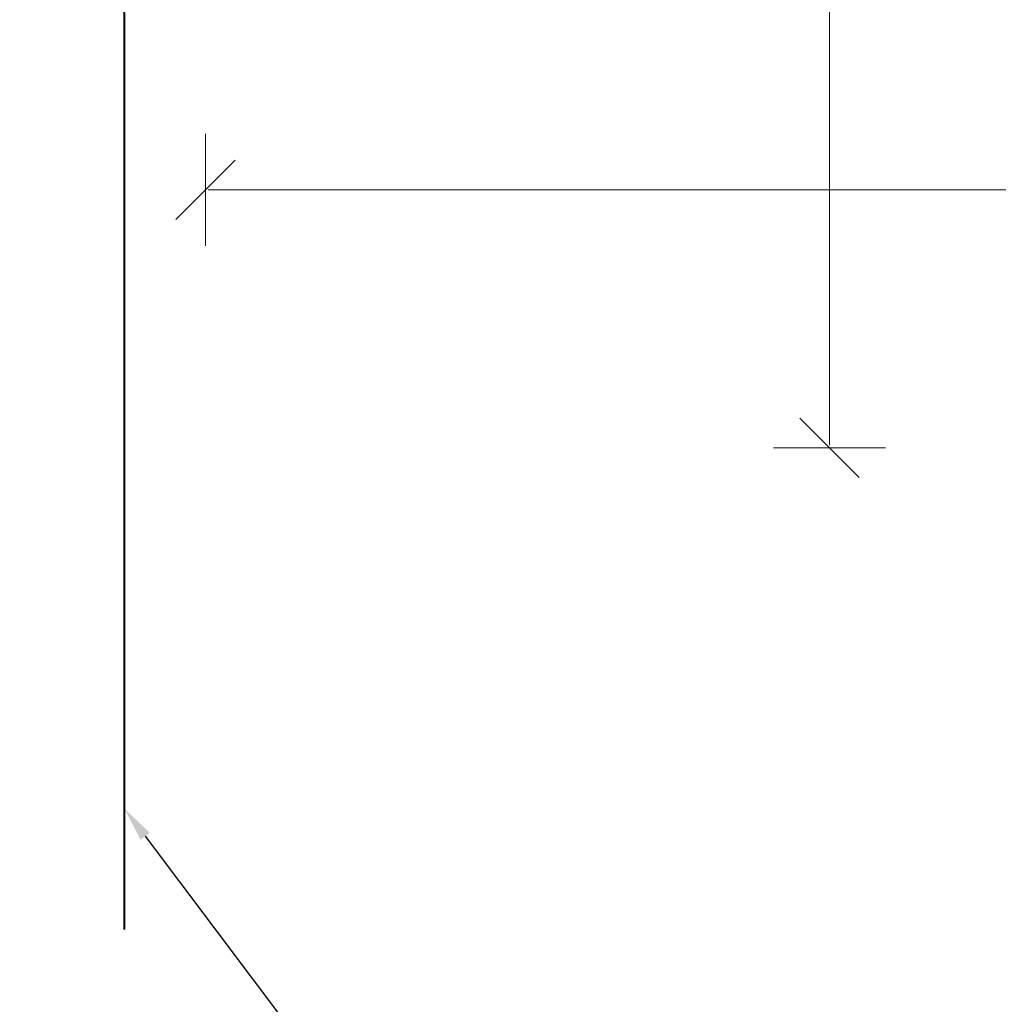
# Model space of a CAD drawing. Header units: millimetres. Extents: x -7955266 to 72030, y -46136 to 9299934.
# Tile 37 of 203: x -5185684 to -5182190, y 6613200 to 6616717. Entities that reach past the tile are written whole.
import ezdxf
from ezdxf import colors
from ezdxf.entities.mleader import LeaderData, LeaderLine
from ezdxf.enums import TextEntityAlignment as Align
from ezdxf.math import Vec2, Vec3

# ---------------------------------------------------------------- set-up
doc = ezdxf.new("R2010")
doc.units = ezdxf.units.MM
doc.header["$LTSCALE"] = 10
for name, color, linetype, lineweight in [('!XREF', 8, 'Continuous', 5), ('IE_OPIS', 7, 'Continuous', 20), ('IE_zwody', 140, 'Continuous', 40), ('XREF_E_PRZ24002_rzut dachu$0$0-DACH-ISTN', 8, 'Continuous', 5), ('XREF_E_PRZ24002_rzut dachu$0$DO-HALA-WYMIAR', 8, 'Continuous', 5)]:
    doc.layers.add(name, color=color, linetype=linetype, lineweight=lineweight)
doc.styles.add('ROMANS', font='romans.shx', dxfattribs={"width": 0.8})
doc.styles.add('XREF_E_PRZ24002_rzut dachu$0$CP_ATTR', font='ROMANS.SHX')
doc.styles.add('XREF_E_PRZ24002_rzut dachu$0$ROMANS', font='romans.shx', dxfattribs={"width": 0.8})
doc.dimstyles.new('XREF_E_PRZ24002_rzut dachu$0$STANDARD', dxfattribs={"dimscale": 1.4, "dimtxt": 21, "dimasz": 0.5, "dimexe": 0.2, "dimexo": 0.1, "dimgap": 6, "dimtad": 1, "dimdec": 1, "dimrnd": 0.5, "dimzin": 12, "dimdsep": 46, "dimtxsty": 'XREF_E_PRZ24002_rzut dachu$0$ROMANS', "dimblk1": 'XREF_E_PRZ24002_rzut dachu$0$Q', "dimblk2": 'XREF_E_PRZ24002_rzut dachu$0$Q', "dimsah": 1, "dimcen": 0.5, "dimse1": 1, "dimse2": 1, "dimclrd": 8, "dimclre": 8, "dimclrt": 7, "dimadec": 0, "dimazin": 0, "dimtfac": 1, "dimtdec": 1, "dimtix": 1, "dimtmove": 2, "dimatfit": 3, "dimldrblk": 'XREF_E_PRZ24002_rzut dachu$0$Q', "dimfxl": 1, "dimtolj": 1, "dimtzin": 12, "dimarcsym": 0})

# ---------------------------------------------------------------- blocks, each defined once
blk = doc.blocks.new('XREF_E_PRZ24002_rzut dachu$0$Q')
for p, q in [((0, 19.99999999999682), (0, -20.00000000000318)), ((10.60660171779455, 10.60660171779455), (-10.60660171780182, -10.60660171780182))]:
    blk.add_line(p, q)
blk = doc.blocks.new('*D287')
at = {"layer": 'XREF_E_PRZ24002_rzut dachu$0$DO-HALA-WYMIAR', "color": 8, "lineweight": -2, "transparency": 16777216}
blk.add_line((-268531.6826345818, 266529.4935040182), (-276811.6823537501, 266529.4935040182), dxfattribs=at)
at = {"layer": 'XREF_E_PRZ24002_rzut dachu$0$DO-HALA-WYMIAR', "color": 8, "linetype": 'ByBlock', "lineweight": -2, "transparency": 16777216, "rotation": 180}
blk.add_blockref('XREF_E_PRZ24002_rzut dachu$0$Q', (-276812.6823537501, 266529.4935040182), dxfattribs=at)
at = {"layer": 'XREF_E_PRZ24002_rzut dachu$0$DO-HALA-WYMIAR', "color": 8, "linetype": 'ByBlock', "lineweight": -2, "transparency": 16777216}
blk.add_blockref('XREF_E_PRZ24002_rzut dachu$0$Q', (-268530.6826345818, 266529.4935040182), dxfattribs=at)
at = {"layer": 'XREF_E_PRZ24002_rzut dachu$0$DO-HALA-WYMIAR', "color": 7, "transparency": 16777216, "insert": (-272549.582252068, 266562.4935040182), "char_height": 42, "attachment_point": 5, "style": 'XREF_E_PRZ24002_rzut dachu$0$ROMANS'}
blk.add_mtext('\\A1;8282', dxfattribs=at)
blk = doc.blocks.new('*D290')
at = {"layer": 'XREF_E_PRZ24002_rzut dachu$0$DO-HALA-WYMIAR', "color": 8, "lineweight": -2, "transparency": 16777216}
blk.add_line((-276589.7886572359, 266438.3303793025), (-276589.7886572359, 267592.2529676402), dxfattribs=at)
at = {"layer": 'XREF_E_PRZ24002_rzut dachu$0$DO-HALA-WYMIAR', "color": 8, "linetype": 'ByBlock', "lineweight": -2, "transparency": 16777216}
for p, rotation in [((-276589.7886572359, 267593.2529676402), 90), ((-276589.7886572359, 266437.3303793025), 270)]:
    blk.add_blockref('XREF_E_PRZ24002_rzut dachu$0$Q', p, dxfattribs=dict(at, rotation=rotation))
at = {"layer": 'XREF_E_PRZ24002_rzut dachu$0$DO-HALA-WYMIAR', "color": 7, "transparency": 16777216, "insert": (-276622.7886572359, 267015.2916734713), "char_height": 42, "attachment_point": 5, "rotation": 90, "style": 'XREF_E_PRZ24002_rzut dachu$0$ROMANS'}
blk.add_mtext('\\A1;1156', dxfattribs=at)
blk = doc.blocks.new('XREF_E_PRZ24002_rzut dachu')
at = {"layer": 'XREF_E_PRZ24002_rzut dachu$0$0-DACH-ISTN', "linetype": 'ByBlock', "style": 'XREF_E_PRZ24002_rzut dachu$0$CP_ATTR', "flags": 9}
for tag, p, height, width in [('ARTICLE', (-279398.180961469, 267206.1877945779), 0.01000000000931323, 2.430115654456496), ('OTHER', (-279398.180961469, 267206.1877945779), 0.01000000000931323, 2.430115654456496), ('PRODUCER', (-279398.180961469, 267206.1877945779), 0.01000000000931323, 2.430115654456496), ('PRODUCT-TYPE', (-279398.180961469, 267206.1877945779), 0.01000000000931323, 2.430115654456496), ('FLOW', (-279398.180961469, 267206.1877945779), 0.01000000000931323, 2.430115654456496), ('NAME', (-279398.180961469, 267206.1877945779), 0.01000000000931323, 2.430115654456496), ('ARTICLE', (-279644.0530858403, 267204.1877945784), 0.01000000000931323, 3.078589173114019), ('OTHER', (-279644.0530858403, 267204.1877945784), 0.01000000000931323, 3.078589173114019), ('PRODUCER', (-279644.0530858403, 267204.1877945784), 0.01000000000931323, 3.078589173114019), ('PRODUCT-TYPE', (-279644.0530858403, 267204.1877945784), 0.01000000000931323, 3.078589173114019), ('FLOW', (-279644.0530858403, 267204.1877945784), 0.01000000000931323, 3.078589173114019), ('NAME', (-279644.0530858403, 267204.1877945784), 0.01000000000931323, 3.078589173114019), ('ARTICLE', (-279880.8174823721, 267079.3296396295), 0.01000000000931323, 0.5206439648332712), ('OTHER', (-279880.8174823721, 267079.3296396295), 0.01000000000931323, 0.5206439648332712), ('PRODUCER', (-279880.8174823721, 267079.3296396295), 0.01000000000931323, 0.5206439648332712), ('PRODUCT-TYPE', (-279880.8174823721, 267079.3296396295), 0.01000000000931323, 0.5206439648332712), ('FLOW', (-279880.8174823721, 267079.3296396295), 0.01000000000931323, 0.5206439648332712), ('NAME', (-279880.8174823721, 267079.3296396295), 0.01000000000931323, 0.5206439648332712), ('ARTICLE', (-279828.7530858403, 267079.3296396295), 0.0001000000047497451, 0.9999999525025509), ('OTHER', (-279828.7530858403, 267079.3296396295), 0.0001000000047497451, 0.9999999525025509), ('PRODUCER', (-279828.7530858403, 267079.3296396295), 0.0001000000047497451, 0.9999999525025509), ('PRODUCT-TYPE', (-279828.7530858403, 267079.3296396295), 0.0001000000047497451, 0.9999999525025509), ('FLOW', (-279828.7530858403, 267079.3296396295), 0.0001000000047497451, 0.9999999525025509), ('NAME', (-279828.7530858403, 267079.3296396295), 0.0001000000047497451, 0.9999999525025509), ('ARTICLE', (-279558.1809614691, 266590.1117869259), 0.0001000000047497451, 0.9999999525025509), ('OTHER', (-279558.1809614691, 266590.1117869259), 0.0001000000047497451, 0.9999999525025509), ('PRODUCER', (-279558.1809614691, 266590.1117869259), 0.0001000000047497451, 0.9999999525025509), ('PRODUCT-TYPE', (-279558.1809614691, 266590.1117869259), 0.0001000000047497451, 0.9999999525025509), ('FLOW', (-279558.1809614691, 266590.1117869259), 0.0001000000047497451, 0.9999999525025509), ('NAME', (-279558.1809614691, 266590.1117869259), 0.0001000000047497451, 0.9999999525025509), ('ARTICLE', (-280739.2665486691, 251288.9125331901), 0.0001000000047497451, 0.9999999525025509), ('OTHER', (-280739.2665486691, 251288.9125331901), 0.0001000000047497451, 0.9999999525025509), ('PRODUCER', (-280739.2665486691, 251288.9125331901), 0.0001000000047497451, 0.9999999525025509), ('PRODUCT-TYPE', (-280739.2665486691, 251288.9125331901), 0.0001000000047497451, 0.9999999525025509), ('FLOW', (-280739.2665486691, 251288.9125331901), 0.0001000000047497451, 0.9999999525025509), ('NAME', (-280739.2665486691, 251288.9125331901), 0.0001000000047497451, 0.9999999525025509), ('ARTICLE', (-280605.6504863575, 251288.9125333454), 0.0001000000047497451, 0.9999999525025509), ('OTHER', (-280605.6504863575, 251288.9125333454), 0.0001000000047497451, 0.9999999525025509), ('PRODUCER', (-280605.6504863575, 251288.9125333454), 0.0001000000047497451, 0.9999999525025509), ('PRODUCT-TYPE', (-280605.6504863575, 251288.9125333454), 0.0001000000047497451, 0.9999999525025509), ('FLOW', (-280605.6504863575, 251288.9125333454), 0.0001000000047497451, 0.9999999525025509), ('NAME', (-280605.6504863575, 251288.9125333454), 0.0001000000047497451, 0.9999999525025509), ('ARTICLE', (-279957.3813551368, 251288.9125333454), 0.0001000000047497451, 0.9999999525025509), ('OTHER', (-279957.3813551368, 251288.9125333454), 0.0001000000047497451, 0.9999999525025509), ('PRODUCER', (-279957.3813551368, 251288.9125333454), 0.0001000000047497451, 0.9999999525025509), ('PRODUCT-TYPE', (-279957.3813551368, 251288.9125333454), 0.0001000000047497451, 0.9999999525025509), ('FLOW', (-279957.3813551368, 251288.9125333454), 0.0001000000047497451, 0.9999999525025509), ('NAME', (-279957.3813551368, 251288.9125333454), 0.0001000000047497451, 0.9999999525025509)]:
    blk.add_attdef(tag, p, '', height=height, dxfattribs=dict(at, width=width))
for tag, p, height, rotation, width in [('PRODUCT-TYPE', (-279015.1693957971, 267206.1877945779), 0.0001000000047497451, 180, 0.9999999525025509), ('PRODUCER', (-279015.1693957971, 267206.1877945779), 0.0001000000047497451, 180, 0.9999999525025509), ('ARTICLE', (-279015.1693957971, 267206.1877945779), 0.0001000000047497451, 180, 0.9999999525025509), ('OTHER', (-279015.1693957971, 267206.1877945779), 0.0001000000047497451, 180, 0.9999999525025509), ('FLOW', (-279015.1693957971, 267206.1877945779), 0.0001000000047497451, 180, 0.9999999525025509), ('NAME', (-279015.1693957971, 267206.1877945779), 0.0001000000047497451, 180, 0.9999999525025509), ('PRODUCT-TYPE', (-278926.2246551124, 267206.1877945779), 0.01500000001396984, 180, 0.5929649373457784), ('PRODUCER', (-278926.2246551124, 267206.1877945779), 0.01500000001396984, 180, 0.5929649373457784), ('ARTICLE', (-278926.2246551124, 267206.1877945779), 0.01500000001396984, 180, 0.5929649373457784), ('OTHER', (-278926.2246551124, 267206.1877945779), 0.01500000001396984, 180, 0.5929649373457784), ('FLOW', (-278926.2246551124, 267206.1877945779), 0.01500000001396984, 180, 0.5929649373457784), ('NAME', (-278926.2246551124, 267206.1877945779), 0.01500000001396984, 180, 0.5929649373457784), ('PRODUCT-TYPE', (-279196.1941682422, 267204.1877945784), 0.0001000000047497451, 180, 0.9999999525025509), ('PRODUCER', (-279196.1941682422, 267204.1877945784), 0.0001000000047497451, 180, 0.9999999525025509), ('ARTICLE', (-279196.1941682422, 267204.1877945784), 0.0001000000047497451, 180, 0.9999999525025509), ('OTHER', (-279196.1941682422, 267204.1877945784), 0.0001000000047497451, 180, 0.9999999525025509), ('FLOW', (-279196.1941682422, 267204.1877945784), 0.0001000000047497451, 180, 0.9999999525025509), ('NAME', (-279196.1941682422, 267204.1877945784), 0.0001000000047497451, 180, 0.9999999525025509), ('PRODUCT-TYPE', (-279109.0746550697, 267204.1877945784), 0.01500000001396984, 180, 0.580796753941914), ('PRODUCER', (-279109.0746550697, 267204.1877945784), 0.01500000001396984, 180, 0.580796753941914), ('ARTICLE', (-279109.0746550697, 267204.1877945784), 0.01500000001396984, 180, 0.580796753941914), ('OTHER', (-279109.0746550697, 267204.1877945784), 0.01500000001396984, 180, 0.580796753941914), ('FLOW', (-279109.0746550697, 267204.1877945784), 0.01500000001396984, 180, 0.580796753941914), ('NAME', (-279109.0746550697, 267204.1877945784), 0.01500000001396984, 180, 0.580796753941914), ('PRODUCT-TYPE', (-281343.2630320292, 251313.1625331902), 0.0001000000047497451, 180, 0.9999999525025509), ('PRODUCER', (-281343.2630320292, 251313.1625331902), 0.0001000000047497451, 180, 0.9999999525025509), ('ARTICLE', (-281343.2630320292, 251313.1625331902), 0.0001000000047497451, 180, 0.9999999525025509), ('OTHER', (-281343.2630320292, 251313.1625331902), 0.0001000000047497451, 180, 0.9999999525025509), ('FLOW', (-281343.2630320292, 251313.1625331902), 0.0001000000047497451, 180, 0.9999999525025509), ('NAME', (-281343.2630320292, 251313.1625331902), 0.0001000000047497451, 180, 0.9999999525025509), ('PRODUCT-TYPE', (-281440.062336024, 251297.5069951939), 9.999998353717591e-05, 135, 1.000000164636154), ('PRODUCER', (-281440.062336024, 251297.5069951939), 9.999998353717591e-05, 135, 1.000000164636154), ('ARTICLE', (-281440.062336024, 251297.5069951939), 9.999998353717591e-05, 135, 1.000000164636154), ('OTHER', (-281440.062336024, 251297.5069951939), 9.999998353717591e-05, 135, 1.000000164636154), ('FLOW', (-281440.062336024, 251297.5069951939), 9.999998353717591e-05, 135, 1.000000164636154), ('NAME', (-281440.062336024, 251297.5069951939), 9.999998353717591e-05, 135, 1.000000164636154), ('PRODUCT-TYPE', (-281127.8785464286, 251288.9125331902), 0.0001000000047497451, 180, 0.9999999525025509), ('PRODUCER', (-281127.8785464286, 251288.9125331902), 0.0001000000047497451, 180, 0.9999999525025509), ('ARTICLE', (-281127.8785464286, 251288.9125331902), 0.0001000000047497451, 180, 0.9999999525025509), ('OTHER', (-281127.8785464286, 251288.9125331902), 0.0001000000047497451, 180, 0.9999999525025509), ('FLOW', (-281127.8785464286, 251288.9125331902), 0.0001000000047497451, 180, 0.9999999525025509), ('NAME', (-281127.8785464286, 251288.9125331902), 0.0001000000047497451, 180, 0.9999999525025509), ('ARTICLE', (-281411.2902044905, 251268.7348636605), 9.999998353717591e-05, 315, 1.000000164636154), ('NAME', (-281411.2902044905, 251268.7348636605), 9.999998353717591e-05, 315, 1.000000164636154), ('PRODUCER', (-281411.2902044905, 251268.7348636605), 9.999998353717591e-05, 315, 1.000000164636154), ('PRODUCT-TYPE', (-281411.2902044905, 251268.7348636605), 9.999998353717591e-05, 315, 1.000000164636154), ('FLOW', (-281411.2902044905, 251268.7348636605), 9.999998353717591e-05, 315, 1.000000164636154), ('OTHER', (-281411.2902044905, 251268.7348636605), 9.999998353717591e-05, 315, 1.000000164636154)]:
    blk.add_attdef(tag, p, '', height=height, rotation=rotation, dxfattribs=dict(at, width=width))
at = {"layer": 'XREF_E_PRZ24002_rzut dachu$0$0-DACH-ISTN', "linetype": 'ByBlock', "style": 'XREF_E_PRZ24002_rzut dachu$0$CP_ATTR', "text_generation_flag": 4, "width": 0.9999999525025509, "flags": 9}
for tag, p, rotation in [('PRODUCT-TYPE', (-279463.180961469, 267141.1877945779), 90), ('PRODUCER', (-279463.180961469, 267141.1877945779), 90), ('ARTICLE', (-279463.180961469, 267141.1877945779), 90), ('OTHER', (-279463.180961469, 267141.1877945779), 90), ('FLOW', (-279463.180961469, 267141.1877945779), 90), ('NAME', (-279463.180961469, 267141.1877945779), 90), ('PRODUCT-TYPE', (-281127.8785464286, 251288.9125331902), 180), ('PRODUCER', (-281127.8785464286, 251288.9125331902), 180), ('ARTICLE', (-281127.8785464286, 251288.9125331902), 180), ('OTHER', (-281127.8785464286, 251288.9125331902), 180), ('FLOW', (-281127.8785464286, 251288.9125331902), 180), ('NAME', (-281127.8785464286, 251288.9125331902), 180)]:
    blk.add_attdef(tag, p, '', height=0.0001000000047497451, rotation=rotation, dxfattribs=at)
at = {"layer": 'XREF_E_PRZ24002_rzut dachu$0$0-DACH-ISTN', "linetype": 'ByBlock', "style": 'XREF_E_PRZ24002_rzut dachu$0$CP_ATTR', "flags": 9}
for tag, p, height, rotation in [('PRODUCT-TYPE', (-279586.6821856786, 266526.1853309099), 0.002500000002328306, 180), ('PRODUCER', (-279586.6821856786, 266526.1853309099), 0.002500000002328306, 180), ('ARTICLE', (-279586.6821856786, 266526.1853309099), 0.002500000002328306, 180), ('OTHER', (-279586.6821856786, 266526.1853309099), 0.002500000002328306, 180), ('FLOW', (-279586.6821856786, 266526.1853309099), 0.002500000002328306, 180), ('NAME', (-279586.6821856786, 266526.1853309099), 0.002500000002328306, 180), ('ARTICLE', (-281440.062336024, 251297.5069951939), 0.0001, 315), ('NAME', (-281440.062336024, 251297.5069951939), 0.0001, 315), ('PRODUCER', (-281440.062336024, 251297.5069951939), 0.0001, 315), ('PRODUCT-TYPE', (-281440.062336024, 251297.5069951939), 0.0001, 315), ('FLOW', (-281440.062336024, 251297.5069951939), 0.0001, 315), ('OTHER', (-281440.062336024, 251297.5069951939), 0.0001, 315), ('PRODUCT-TYPE', (-281117.0976194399, 251288.9125331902), 0.0001, 180), ('PRODUCER', (-281117.0976194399, 251288.9125331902), 0.0001, 180), ('ARTICLE', (-281117.0976194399, 251288.9125331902), 0.0001, 180), ('OTHER', (-281117.0976194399, 251288.9125331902), 0.0001, 180), ('FLOW', (-281117.0976194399, 251288.9125331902), 0.0001, 180), ('NAME', (-281117.0976194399, 251288.9125331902), 0.0001, 180), ('PRODUCT-TYPE', (-280739.2665486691, 251288.9125331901), 0.0001, 180), ('PRODUCER', (-280739.2665486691, 251288.9125331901), 0.0001, 180), ('ARTICLE', (-280739.2665486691, 251288.9125331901), 0.0001, 180), ('OTHER', (-280739.2665486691, 251288.9125331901), 0.0001, 180), ('FLOW', (-280739.2665486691, 251288.9125331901), 0.0001, 180), ('NAME', (-280739.2665486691, 251288.9125331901), 0.0001, 180), ('PRODUCT-TYPE', (-279957.3813551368, 251288.9125333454), 0.0001, 180), ('PRODUCER', (-279957.3813551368, 251288.9125333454), 0.0001, 180), ('ARTICLE', (-279957.3813551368, 251288.9125333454), 0.0001, 180), ('OTHER', (-279957.3813551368, 251288.9125333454), 0.0001, 180), ('FLOW', (-279957.3813551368, 251288.9125333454), 0.0001, 180), ('NAME', (-279957.3813551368, 251288.9125333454), 0.0001, 180)]:
    blk.add_attdef(tag, p, '', height=height, rotation=rotation, dxfattribs=at)
at = {"layer": 'XREF_E_PRZ24002_rzut dachu$0$0-DACH-ISTN', "linetype": 'ByBlock', "style": 'XREF_E_PRZ24002_rzut dachu$0$CP_ATTR'}
for tag, p, height, flags in [('VAL', (-281520.0315226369, 251451.2538443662), 5e-05, 1), ('TEMPERATURE', (-281520.031525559, 251451.253674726), 5e-05, 1), ('CHARACTER', (-281520.031525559, 251451.2537214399), 5e-05, 1), ('ORDER-NO', (-281520.031525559, 251451.2535455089), 5e-05, 1), ('FLOW', (-281520.031525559, 251451.2537610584), 5e-05, 1), ('NUMBER', (-281520.031525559, 251451.2536351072), 5e-05, 1), ('PRODUCT-TYPE', (-281520.031525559, 251451.2535913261), 5e-05, 1), ('NAME', (-281520.0315226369, 251451.2537995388), 5e-05, 1), ('H', (-281520.0313761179, 251451.2537995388), 5e-05, 1), ('PRODUCER', (-281520.0313379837, 251451.2537610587), 5e-05, 1), ('PN', (-281520.0313331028, 251451.2537995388), 5e-05, 1), ('VOLTAGE', (-281520.0312765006, 251451.253632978), 5e-05, 1), ('ARTICLE', (-281520.0312587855, 251451.2538079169), 5e-05, 1), ('WEIGHT', (-281520.0312379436, 251451.2537194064), 5e-05, 1), ('GROUP', (-281520.0312306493, 251451.2536756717), 5e-05, 1), ('POWER', (-281520.0312296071, 251451.2535403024), 5e-05, 1), ('DN', (-281520.0311316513, 251451.2535850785), 5e-05, 1), ('ARTICLE', (-281343.2630320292, 251313.1625331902), 0.0001, 9), ('OTHER', (-281343.2630320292, 251313.1625331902), 0.0001, 9), ('PRODUCER', (-281343.2630320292, 251313.1625331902), 0.0001, 9), ('PRODUCT-TYPE', (-281343.2630320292, 251313.1625331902), 0.0001, 9), ('FLOW', (-281343.2630320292, 251313.1625331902), 0.0001, 9), ('NAME', (-281343.2630320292, 251313.1625331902), 0.0001, 9), ('ARTICLE', (-281127.8785464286, 251288.9125331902), 0.0001, 9), ('OTHER', (-281127.8785464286, 251288.9125331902), 0.0001, 9), ('PRODUCER', (-281127.8785464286, 251288.9125331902), 0.0001, 9), ('PRODUCT-TYPE', (-281127.8785464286, 251288.9125331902), 0.0001, 9), ('FLOW', (-281127.8785464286, 251288.9125331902), 0.0001, 9), ('NAME', (-281127.8785464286, 251288.9125331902), 0.0001, 9), ('ARTICLE', (-280750.0474756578, 251288.9125331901), 0.0001, 9), ('OTHER', (-280750.0474756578, 251288.9125331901), 0.0001, 9), ('PRODUCER', (-280750.0474756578, 251288.9125331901), 0.0001, 9), ('PRODUCT-TYPE', (-280750.0474756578, 251288.9125331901), 0.0001, 9), ('FLOW', (-280750.0474756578, 251288.9125331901), 0.0001, 9), ('NAME', (-280750.0474756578, 251288.9125331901), 0.0001, 9), ('ARTICLE', (-280647.2665486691, 251288.9125333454), 0.0001, 9), ('OTHER', (-280647.2665486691, 251288.9125333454), 0.0001, 9), ('PRODUCER', (-280647.2665486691, 251288.9125333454), 0.0001, 9), ('PRODUCT-TYPE', (-280647.2665486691, 251288.9125333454), 0.0001, 9), ('FLOW', (-280647.2665486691, 251288.9125333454), 0.0001, 9), ('NAME', (-280647.2665486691, 251288.9125333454), 0.0001, 9), ('ARTICLE', (-281393.6125349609, 251261.4125331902), 0.0001, 9), ('OTHER', (-281393.6125349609, 251261.4125331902), 0.0001, 9), ('PRODUCER', (-281393.6125349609, 251261.4125331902), 0.0001, 9), ('PRODUCT-TYPE', (-281393.6125349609, 251261.4125331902), 0.0001, 9), ('FLOW', (-281393.6125349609, 251261.4125331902), 0.0001, 9), ('NAME', (-281393.6125349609, 251261.4125331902), 0.0001, 9), ('TEMPERATURE', (-281345.5026831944, 250753.9796502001), 5e-05, 1), ('VAL', (-281345.5026802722, 250753.9798198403), 5e-05, 1), ('CHARACTER', (-281345.5026831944, 250753.979696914), 5e-05, 1), ('ORDER-NO', (-281345.5026831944, 250753.979520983), 5e-05, 1), ('FLOW', (-281345.5026831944, 250753.9797365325), 5e-05, 1), ('NUMBER', (-281345.5026831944, 250753.9796105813), 5e-05, 1), ('PRODUCT-TYPE', (-281345.5026831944, 250753.9795668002), 5e-05, 1), ('NAME', (-281345.5026802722, 250753.9797750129), 5e-05, 1), ('H', (-281345.5025337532, 250753.9797750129), 5e-05, 1), ('PRODUCER', (-281345.5024956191, 250753.9797365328), 5e-05, 1), ('PN', (-281345.5024907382, 250753.9797750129), 5e-05, 1), ('VOLTAGE', (-281345.5024341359, 250753.9796084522), 5e-05, 1), ('ARTICLE', (-281345.5024164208, 250753.979783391), 5e-05, 1), ('WEIGHT', (-281345.502395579, 250753.9796948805), 5e-05, 1), ('GROUP', (-281345.5023882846, 250753.9796511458), 5e-05, 1), ('POWER', (-281345.5023872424, 250753.9795157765), 5e-05, 1), ('DN', (-281345.5022892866, 250753.9795605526), 5e-05, 1)]:
    blk.add_attdef(tag, p, '', height=height, dxfattribs=dict(at, flags=flags))
at = {"layer": 'XREF_E_PRZ24002_rzut dachu$0$0-DACH-ISTN', "linetype": 'ByBlock', "style": 'XREF_E_PRZ24002_rzut dachu$0$CP_ATTR', "text_generation_flag": 4, "width": 0.9999999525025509, "flags": 9}
for tag in ['ARTICLE', 'OTHER', 'PRODUCER', 'PRODUCT-TYPE', 'FLOW', 'NAME']:
    blk.add_attdef(tag, (-280739.2665486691, 251288.9125331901), '', height=0.0001000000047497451, dxfattribs=at)
at = {"layer": 'XREF_E_PRZ24002_rzut dachu$0$0-DACH-ISTN', "linetype": 'ByBlock', "style": 'XREF_E_PRZ24002_rzut dachu$0$CP_ATTR', "flags": 9}
for tag, p in [('ORDER-NO', (-280584.3265687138, 251288.164607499)), ('PRODUCER', (-280584.3261833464, 251288.1600992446)), ('GROUP', (-280584.325503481, 251288.175978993)), ('PRODUCT-TYPE', (-280584.3255588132, 251288.1688363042)), ('ARTICLE', (-280584.3252772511, 251288.172336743)), ('NUMBER', (-280584.3250538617, 251288.1795038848)), ('NAME', (-280584.3246751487, 251288.1836389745)), ('TEMPERATURE', (-280584.3145761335, 251288.183491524)), ('FLOW', (-280584.3121592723, 251288.1757186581)), ('CHARACTER', (-280584.3112939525, 251288.172636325)), ('VOLTAGE', (-280584.3065077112, 251288.1607085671)), ('POWER', (-280584.3058639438, 251288.164694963)), ('OTHER', (-280584.3046278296, 251288.179787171)), ('DN', (-280584.2994389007, 251288.1689706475)), ('PN', (-280584.2991510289, 251288.1761193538))]:
    blk.add_attdef(tag, text='', height=0.002, dxfattribs=at).set_placement(p, align=Align.MIDDLE_LEFT)
for tag, height, width, p in [('ORDER-NO', 0.001574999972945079, 1.000000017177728, (-279928.7762760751, 251288.3235417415)), ('PRODUCER', 0.00157500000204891, 0.999999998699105, (-279928.775972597, 251288.3199914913)), ('GROUP', 0.00157500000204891, 0.999999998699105, (-279928.775437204, 251288.332496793)), ('PRODUCT-TYPE', 0.00157500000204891, 0.999999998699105, (-279928.7754807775, 251288.3268719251)), ('ARTICLE', 0.00157500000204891, 0.999999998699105, (-279928.7752590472, 251288.3296285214)), ('NUMBER', 0.00157500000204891, 0.999999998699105, (-279928.7750831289, 251288.3352726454)), ('NAME', 0.00157500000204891, 0.999999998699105, (-279928.7747848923, 251288.3385290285)), ('TEMPERATURE', 0.00157500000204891, 0.999999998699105, (-279928.7668319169, 251288.338412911)), ('FLOW', 0.00157500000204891, 0.999999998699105, (-279928.7649286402, 251288.3322917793)), ('CHARACTER', 0.00157500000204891, 0.999999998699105, (-279928.7642472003, 251288.3298644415)), ('VOLTAGE', 0.00157500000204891, 0.999999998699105, (-279928.7604780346, 251288.3204713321)), ('POWER', 0.00157500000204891, 0.999999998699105, (-279928.759971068, 251288.3236106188)), ('OTHER', 0.00157500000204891, 0.999999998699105, (-279928.7589976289, 251288.335495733)), ('DN', 0.00157500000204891, 0.999999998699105, (-279928.7549113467, 251288.3269777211)), ('PN', 0.00157500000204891, 0.999999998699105, (-279928.7546846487, 251288.3326073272))]:
    blk.add_attdef(tag, text='', height=height, dxfattribs=dict(at, width=width)).set_placement(p, align=Align.MIDDLE_LEFT)
at = {"layer": 'XREF_E_PRZ24002_rzut dachu$0$DO-HALA-WYMIAR'}
dim = blk.add_linear_dim(base=(-276589.7886572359, 267593.2529676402), p1=(-276822.6823537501, 266437.3303793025, -5.044031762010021e-06), p2=(-276822.6823537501, 267593.2529676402, -5.044031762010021e-06), angle=90, dimstyle='XREF_E_PRZ24002_rzut dachu$0$STANDARD', override={"dimscale": 2}, dxfattribs=at)
dim.commit()
dim.dimension.update_dxf_attribs({"geometry": '*D290', "text_midpoint": (-276622.7886572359, 267015.2916734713)})
dim = blk.add_linear_dim(base=(-276812.6823537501, 266529.4935040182), p1=(-268530.6826345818, 266454.6217442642, -5.044031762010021e-06), p2=(-276812.6823537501, 266454.6217442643, -5.044031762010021e-06), dimstyle='XREF_E_PRZ24002_rzut dachu$0$STANDARD', override={"dimscale": 2}, dxfattribs=at)
dim.commit()
dim.dimension.update_dxf_attribs({"geometry": '*D287', "text_midpoint": (-272549.582252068, 266562.4935040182), "dimtype": 160})

msp = doc.modelspace()

# ---------------------------------------------------------------- linework, layer by layer
at = {"layer": 'IE_zwody'}
msp.add_lwpolyline([(-5102111.112573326, 6635553.760084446), (-5129770.884153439, 6635554.051880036), (-5129770.884153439, 6626916.847581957), (-5185310.860741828, 6626916.847581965), (-5185310.860741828, 6613467.620839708)], dxfattribs=at)

# ---------------------------------------------------------------- block references
at = {"layer": '!XREF', "xscale": 10, "yscale": 10, "zscale": 10}
msp.add_blockref('XREF_E_PRZ24002_rzut dachu', (-2416894.037204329, 3950814.317905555, 5.044031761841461e-05), dxfattribs=at)

# ---------------------------------------------------------------- leaders
at = {"layer": 'IE_OPIS'}
ml = msp.add_multileader_mtext('Standard', dxfattribs=at)
ml.set_content('\\pxt12.5;ŁĄCZYĆ Z ISTN. INSTALACJĄ NA DACHU HALI', color=256, style='ROMANS')
ml.set_leader_properties()
ml.build(insert=Vec2(0, 0))
ml.multileader.update_dxf_attribs({"text_left_attachment_type": 5, "text_right_attachment_type": 5, "dogleg_length": 0.36, "arrow_head_size": 125})
ctx = ml.context
ctx.base_point, ctx.char_height, ctx.arrow_head_size, ctx.landing_gap_size, ctx.plane_origin = Vec3(-5184210.163307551, 6612436.933138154), 200, 125, 0.09, Vec3(-5206320.514330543, 6615449.926064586)
ctx.left_attachment, ctx.right_attachment = 5, 5
notes = []
notes.append((ctx, [(0, (1, 1, 0), (-5184210.523307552, 6612436.933138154), (1, 0), 0.36, [(0, [(-5185310.860741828, 6613900.465595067), (-5184210.523307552, 6612436.933138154)], 0, [])])]))
ctx.mtext.insert, ctx.mtext.flow_direction = Vec3(-5184210.073307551, 6612741.695042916), 5
for ctx, leaders in notes:
    for number, flags, end, landing, length, lines in leaders:
        leader = LeaderData()
        leader.index, (leader.has_last_leader_line, leader.has_dogleg_vector, leader.attachment_direction) = number, flags
        leader.last_leader_point, leader.dogleg_vector, leader.dogleg_length = Vec3(end), Vec3(landing), length
        for number, points, colour, breaks in lines:
            line = LeaderLine()
            line.index, line.vertices, line.color, line.breaks = number, Vec3.list(points), colors.encode_raw_color(colour), breaks
            leader.lines.append(line)
        ctx.leaders.append(leader)

doc.saveas('drawing.dxf')
